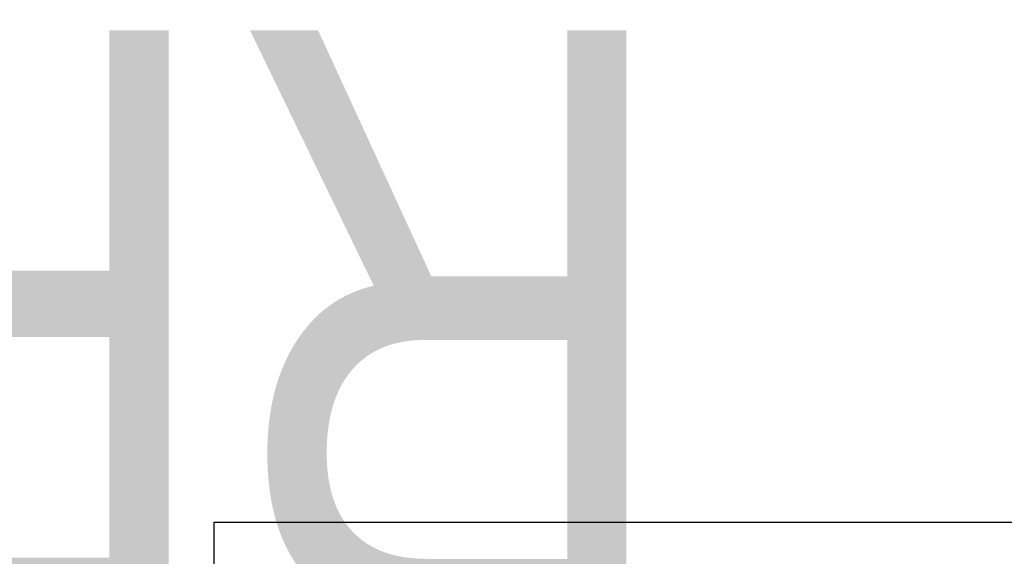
# Model space of a CAD drawing. Header units: millimetres. Extents: x -411 to 1140, y -69 to 356.
# Tile 23 of 25: x -23 to 94, y 293 to 356. Entities that reach past the tile are written whole.
import ezdxf
from ezdxf.enums import TextEntityAlignment as Align

# ---------------------------------------------------------------- set-up
doc = ezdxf.new("R2018")
doc.units = ezdxf.units.MM
doc.layers.add('Кромка (ГОСТ)', color=7, linetype='Continuous', lineweight=50)
doc.layers.add('Обозначение (ГОСТ)', color=7, linetype='Continuous', lineweight=25)
doc.styles.get("Standard").update_dxf_attribs({"font": 'GOST Common Italic.ttf'})

# ---------------------------------------------------------------- blocks, each defined once
blk = doc.blocks.new('ГОСТ - Доп. графы 3')
at = {"layer": 'Обозначение (ГОСТ)', "lineweight": 30, "width": 0.8}
blk.add_attdef('ОБОЗНАЧЕНИЕ', text='', height=5, rotation=180, dxfattribs=at).set_placement((34.94, -6.97), align=Align.MIDDLE_CENTER)
blk = doc.blocks.new('Рамки ГОСТ_ граница 297x210')
at = {"layer": 'Кромка (ГОСТ)', "lineweight": 25}
for p, q in [((0, 0), (0, 297)), ((0, 297), (210, 297))]:
    blk.add_line(p, q, dxfattribs=at)

msp = doc.modelspace()

# ---------------------------------------------------------------- block references
ref = msp.add_blockref('ГОСТ - Доп. графы 3', (20, 292))
lines = msp.add_mtext('\\W0.8000;RFM02 20X16 ', dxfattribs={"layer": 'Обозначение (ГОСТ)', "insert": (54.942, 285.032), "char_height": 70.12484, "attachment_point": 1, "rotation": 180})
ref.add_attrib('ОБОЗНАЧЕНИЕ', '', (54.942, 285.032)).embed_mtext(lines)
msp.add_blockref('Рамки ГОСТ_ граница 297x210', (0, 0))

doc.saveas('drawing.dxf')
